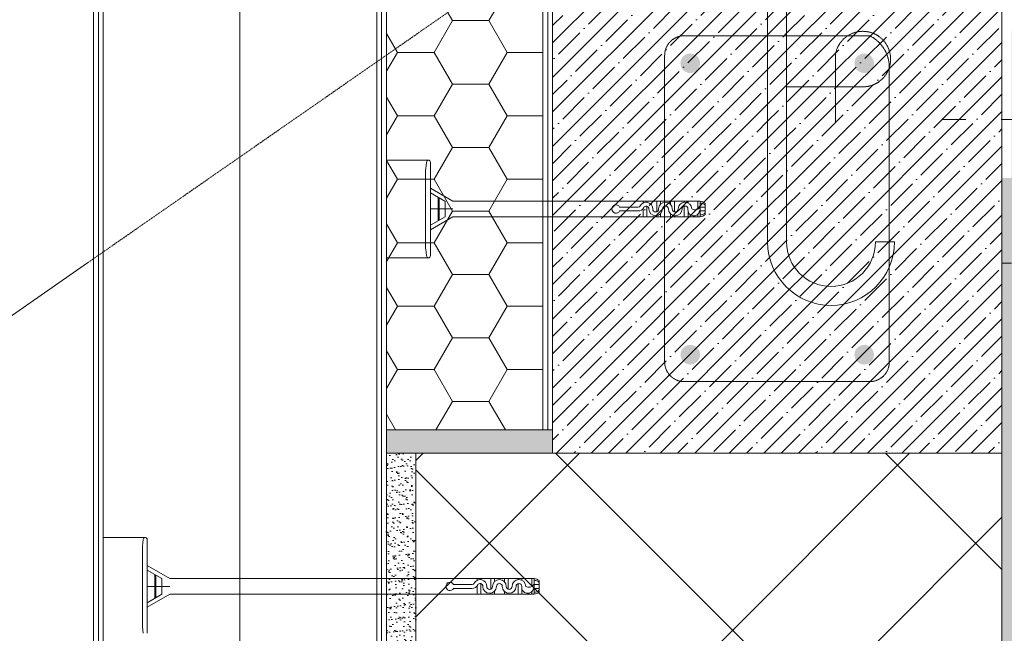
# Model space of a CAD drawing. Header units: millimetres. Extents: x -105824 to -100731, y 43743 to 47488.
# Tile 4 of 25: x -104566 to -104062, y 44349 to 44663. Entities that reach past the tile are written whole.
import ezdxf

# ---------------------------------------------------------------- set-up
doc = ezdxf.new("R2010")
doc.units = ezdxf.units.MM
doc.header["$MEASUREMENT"] = 0
for name, pattern in [('ASFALT', [30, 12, -18]), ('ČÁRKOVANÁ', [0.75, 0.5, -0.25]), ('ČÁRKOVANÁ2', [0.375, 0.25, -0.125])]:
    doc.linetypes.add(name, pattern=pattern)
doc.linetypes.add('FENCELINE1', pattern='A,0,[4,Detail č.2 DETAIL ŘÍMSY1.Shx,S=0.31246,R=0,X=0,Y=0],-39.37,0', length=39.37)
doc.linetypes.add('IZOLACE', pattern='A,0,[1,Detail č.2 DETAIL ŘÍMSY1.Shx,S=7.93651e-07,R=0,X=0,Y=0],-0.4001,0', length=0.4001)
doc.linetypes.add('LEPENÍ', pattern='A,0,[3,Detail č.2 DETAIL ŘÍMSY1.Shx,S=0.060476,R=0,X=0,Y=0],-7.62,0', length=7.62)
pattern_1 = [(45, (-217491.466, 148959.132), (-8.8388348, 8.8388348), []), (45, (-217482.627, 148959.132), (-8.8388348, 8.8388348), [15.625, -3.125, 0, -3.125])]

msp = doc.modelspace()

# ---------------------------------------------------------------- hatches: boundary and pattern name
at = {"linetype": 'Continuous', "lineweight": 20, "true_color": 0xff6600}
h = msp.add_hatch(dxfattribs=at)
h.set_pattern_fill('EPS_0001', color=30, style=0, pattern_type=2)
h.set_pattern_definition([(0, (-217491.466, 148959.132), (28.125, 16.2379762), [18.75, -37.5]), (120, (-217491.466, 148959.132), (-28.125, 16.2379764), [18.75, -37.5]), (60, (-217491.466, 148959.132), (6e-08, 32.4759526), [0, -37.5, 18.75, 0, 0, 0])])
h.paths.add_polyline_path([(-104378.26, 44821.59), (-104378.26, 44453.24), (-104298.26, 44453.24), (-104298.26, 44883.27)])
h = msp.add_hatch(dxfattribs=at)
h.set_pattern_fill('ANSI35_0001', color=30, style=0, pattern_type=2)
h.set_pattern_definition(pattern_1)
h.paths.add_polyline_path([(-104183.16, 44691.24), (-104293.26, 44691.24), (-104293.26, 44441.24), (-104063.26, 44441.24), (-104063.26, 44691.24), (-104173.46, 44691.24), (-104173.46, 44549.37, 1), (-104127.97, 44549.37), (-104118.27, 44549.37, -1), (-104183.16, 44549.37)])
h = msp.add_hatch(dxfattribs=at)
h.set_pattern_fill('ANSI35_0001', color=30, style=0, pattern_type=2)
h.set_pattern_definition(pattern_1)
h.paths.add_polyline_path([(-104127.97, 44549.37, -1), (-104173.46, 44549.37), (-104173.46, 44691.24), (-104183.16, 44691.24), (-104183.16, 44549.37, 1), (-104118.27, 44549.37)])
h = msp.add_hatch(dxfattribs=at)
h.set_pattern_fill('AR_SAND_0001', color=30, style=0, pattern_type=2)
h.set_pattern_definition([(37.5, (-217491.4655, 148317.362), (-0.1574834, 4.81705942), [0, -3.8, 0, -4.25, 0, -4.0625]), (7.5, (-217491.4655, 148317.362), (4.42444176, 7.05536516), [0, -2.05, 0, -3.425, 0, -1.3125]), (327.5, (-217494.5405, 148317.362), (7.78535465, 0.01414763), [0, -1.25, 0, -4.5, 0, -5.875]), (317.5, (-217494.5405, 148317.362), (7.5153165, 2.1941889), [0, -0.625, 0, -2.95, 0, -3.375])])
h.paths.add_polyline_path([(-104063.26, 44582.18), (-104063.26, 44275.96), (-104048.26, 44275.96), (-104048.26, 44657.18), (-104058.26, 44657.18), (-104058.26, 44582.18)])
at = {"linetype": 'Continuous', "lineweight": 13}
for points in [[(-104217.78, 44640.84, 1), (-104227.8, 44640.84, 1)], [(-104138.75, 44640.84, 1), (-104128.73, 44640.84, 1)], [(-104217.78, 44491.64, 1), (-104227.8, 44491.64, 1)], [(-104138.75, 44491.64, 1), (-104128.73, 44491.64, 1)]]:
    msp.add_hatch(color=154, dxfattribs=at).paths.add_polyline_path(points)
at = {"linetype": 'Continuous', "lineweight": 20, "true_color": 0xff6600}
msp.add_hatch(color=30, dxfattribs=at).paths.add_polyline_path([(-104378.26, 44441.24), (-104293.26, 44441.24), (-104293.26, 44453.24), (-104378.26, 44453.24)])
h = msp.add_hatch(dxfattribs=at)
h.set_pattern_fill('AR_SAND_0001', color=30, style=0, pattern_type=2)
h.set_pattern_definition([(37.5, (-217491.4655, 148351.4193), (-0.1574834, 4.81705942), [0, -3.8, 0, -4.25, 0, -4.0625]), (7.5, (-217491.4655, 148351.419), (4.42444176, 7.05536516), [0, -2.05, 0, -3.425, 0, -1.3125]), (327.5, (-217494.5405, 148351.4193), (7.78535465, 0.01414763), [0, -1.25, 0, -4.5, 0, -5.875]), (317.5, (-217494.5405, 148351.419), (7.5153165, 2.1941889), [0, -0.625, 0, -2.95, 0, -3.375])])
h.paths.add_polyline_path([(-104363.26, 44441.24), (-104378.26, 44441.24), (-104378.26, 44275.96), (-104363.26, 44275.96)])
h = msp.add_hatch(dxfattribs=at)
h.set_pattern_fill('ZDIVO2_0001', color=30, style=0, pattern_type=2)
h.set_pattern_definition([(45, (-217491.47, 148351.42), (-124.4508, 124.4508), []), (45, (-217411.47, 148351.42), (-124.4508, 124.4508), []), (135, (-217491.47, 148351.42), (124.4508, 124.4508), []), (135, (-217411.47, 148351.42), (124.4508, 124.4508), [])])
h.paths.add_polyline_path([(-104063.26, 44441.24), (-104363.26, 44441.24), (-104363.26, 44275.96), (-104063.26, 44275.96)])

# ---------------------------------------------------------------- linework, layer by layer
at = {"color": 48, "linetype": 'Continuous', "lineweight": 20, "true_color": 0x5a400a}
for p, q in [((-104298.26, 44453.24), (-104298.26, 44895.44)), ((-104383.26, 44836.38), (-104383.26, 44275.96)), ((-104378.26, 44821.59), (-104378.26, 44275.96)), ((-104523.26, 44739.11), (-104523.26, 44275.96)), ((-104528.26, 44730.96), (-104528.26, 44275.96)), ((-104293.26, 44441.24), (-104293.26, 44691.24)), ((-104063.26, 44691.24), (-104063.26, 44275.96)), ((-104786.4, 44361.44), (-104531.26, 44538.71)), ((-104058.26, 44538.48), (-104063.26, 44538.48)), ((-104378.26, 44453.24), (-104293.26, 44453.24)), ((-104063.26, 44441.24), (-104378.26, 44441.24)), ((-104363.26, 44441.24), (-104363.26, 44275.96))]:
    msp.add_line(p, q, dxfattribs=at)
at = {"color": 154, "linetype": 'LEPENÍ', "lineweight": 13}
for p, q in [((-104380.76, 44819.66), (-104380.76, 44275.96)), ((-104295.76, 44453.24), (-104295.76, 44691.24))]:
    msp.add_line(p, q, dxfattribs=at)
at = {"color": 48, "linetype": 'ČÁRKOVANÁ', "lineweight": 20, "true_color": 0x5a400a}
msp.add_line((-104531.26, 44538.71), (-104160.64, 44796.24), dxfattribs=at)
at = {"color": 7, "linetype": 'Continuous', "lineweight": 20}
for p, q in [((-104183.16, 44797.28), (-104183.16, 44549.37)), ((-104173.46, 44794.88), (-104173.46, 44549.37)), ((-104357.76, 44590.24), (-104358.19, 44586.86)), ((-104355.76, 44590.24), (-104355.76, 44542.24)), ((-104358.26, 44585.62), (-104358.26, 44546.86)), ((-104344.26, 44570.24), (-104355.76, 44576.88)), ((-104348.33, 44570.28), (-104355.76, 44574.57)), ((-104351.89, 44560.15), (-104351.89, 44572.33)), ((-104351.39, 44560.44), (-104351.39, 44572.04)), ((-104348.26, 44570.24), (-104348.26, 44562.24)), ((-104344.26, 44570.24), (-104217.69, 44570.24)), ((-104249.4, 44567.24), (-104258.93, 44567.24)), ((-104246.93, 44569.32), (-104246.93, 44570.24)), ((-104244.93, 44569.68), (-104244.93, 44570.24)), ((-104244.93, 44562.24), (-104244.93, 44567.64)), ((-104239.93, 44564.84), (-104239.93, 44570.24)), ((-104237.93, 44568.74), (-104237.93, 44570.24)), ((-104232.93, 44568.64), (-104232.93, 44570.24)), ((-104230.93, 44564.81), (-104230.93, 44570.24)), ((-104225.93, 44569.71), (-104225.93, 44570.24)), ((-104225.93, 44562.24), (-104225.93, 44567.67)), ((-104223.93, 44569.38), (-104223.93, 44570.24)), ((-104218.93, 44566.16), (-104218.93, 44570.24)), ((-104215.19, 44567.24), (-104217.79, 44567.24)), ((-104217.69, 44562.24), (-104217.69, 44570.24)), ((-104217.69, 44564.56), (-104217.69, 44568)), ((-104215.19, 44563.24), (-104215.19, 44569.24)), ((-104344.26, 44566.24), (-104355.76, 44566.24)), ((-104348.2, 44562.28), (-104355.76, 44557.91)), ((-104344.26, 44562.24), (-104355.76, 44555.6)), ((-104344.26, 44562.24), (-104217.69, 44562.24)), ((-104249.55, 44565.24), (-104258.93, 44565.24)), ((-104246.93, 44562.24), (-104246.93, 44566.4)), ((-104239.97, 44562.39), (-104239.97, 44562.39)), ((-104239.97, 44562.39), (-104239.97, 44562.39)), ((-104239.97, 44562.39), (-104239.97, 44562.39)), ((-104239.97, 44562.39), (-104239.97, 44562.39)), ((-104239.97, 44562.39), (-104239.97, 44562.39)), ((-104239.97, 44562.38), (-104239.93, 44562.38)), ((-104239.97, 44562.34), (-104239.93, 44562.34)), ((-104239.93, 44562.32), (-104239.97, 44562.32)), ((-104239.97, 44562.29), (-104239.97, 44562.28)), ((-104239.93, 44562.28), (-104239.97, 44562.29)), ((-104239.97, 44562.28), (-104239.93, 44562.28)), ((-104239.93, 44562.27), (-104239.97, 44562.27)), ((-104239.97, 44562.27), (-104239.93, 44562.26)), ((-104239.97, 44562.25), (-104239.97, 44562.24)), ((-104239.96, 44562.25), (-104239.97, 44562.25)), ((-104239.97, 44562.24), (-104239.93, 44562.24)), ((-104239.96, 44562.37), (-104239.96, 44562.37)), ((-104239.93, 44562.38), (-104239.95, 44562.37)), ((-104239.95, 44562.37), (-104239.93, 44562.37)), ((-104239.95, 44562.37), (-104239.95, 44562.36)), ((-104239.95, 44562.36), (-104239.93, 44562.36)), ((-104239.95, 44562.36), (-104239.95, 44562.34)), ((-104239.95, 44562.33), (-104239.95, 44562.32)), ((-104239.94, 44562.33), (-104239.95, 44562.33)), ((-104239.95, 44562.32), (-104239.95, 44562.31)), ((-104239.95, 44562.31), (-104239.93, 44562.31)), ((-104239.94, 44562.33), (-104239.94, 44562.32)), ((-104239.94, 44562.32), (-104239.93, 44562.32)), ((-104239.93, 44562.26), (-104239.94, 44562.25)), ((-104239.93, 44562.24), (-104239.93, 44562.78)), ((-104239.93, 44562.37), (-104239.93, 44562.36)), ((-104239.93, 44562.33), (-104239.93, 44562.32)), ((-104239.93, 44562.31), (-104239.93, 44562.32)), ((-104239.93, 44562.28), (-104239.93, 44562.29)), ((-104239.93, 44562.24), (-104239.93, 44562.25)), ((-104237.93, 44562.24), (-104237.93, 44563.84)), ((-104232.93, 44562.24), (-104232.93, 44563.74)), ((-104230.93, 44562.24), (-104230.93, 44562.77)), ((-104223.93, 44562.24), (-104223.93, 44565.01)), ((-104218.93, 44562.24), (-104218.93, 44563.49)), ((-104215.19, 44565.24), (-104217.97, 44565.24)), ((-104127.97, 44549.37), (-104118.27, 44549.37)), ((-104357.76, 44542.24), (-104358.19, 44545.62)), ((-104502.76, 44397.07), (-104503.19, 44393.69)), ((-104500.76, 44397.07), (-104500.76, 44349.07)), ((-104503.26, 44392.45), (-104503.26, 44353.69)), ((-104489.26, 44377.07), (-104500.76, 44383.71)), ((-104493.33, 44377.11), (-104500.76, 44381.4)), ((-104496.89, 44366.98), (-104496.89, 44379.16)), ((-104496.39, 44367.27), (-104496.39, 44378.88)), ((-104493.26, 44377.07), (-104493.26, 44369.07)), ((-104489.26, 44377.07), (-104302.69, 44377.07)), ((-104331.93, 44376.15), (-104331.93, 44377.07)), ((-104329.93, 44376.51), (-104329.93, 44377.07)), ((-104324.93, 44371.68), (-104324.93, 44377.07)), ((-104322.93, 44375.57), (-104322.93, 44377.07)), ((-104317.93, 44375.47), (-104317.93, 44377.07)), ((-104315.93, 44371.64), (-104315.93, 44377.07)), ((-104310.93, 44376.54), (-104310.93, 44377.07)), ((-104308.93, 44376.21), (-104308.93, 44377.07)), ((-104303.93, 44373), (-104303.93, 44377.07)), ((-104302.69, 44369.07), (-104302.69, 44377.07)), ((-104300.19, 44370.07), (-104300.19, 44376.07)), ((-104489.26, 44373.07), (-104500.76, 44373.07)), ((-104334.4, 44374.07), (-104343.93, 44374.07)), ((-104334.55, 44372.07), (-104343.93, 44372.07)), ((-104331.93, 44369.07), (-104331.93, 44373.23)), ((-104329.93, 44369.07), (-104329.93, 44374.47)), ((-104322.93, 44369.07), (-104322.93, 44370.67)), ((-104317.93, 44369.07), (-104317.93, 44370.57)), ((-104310.93, 44369.07), (-104310.93, 44374.5)), ((-104308.93, 44369.07), (-104308.93, 44371.84)), ((-104303.93, 44369.07), (-104303.93, 44370.32)), ((-104300.19, 44372.07), (-104302.97, 44372.07)), ((-104300.19, 44374.07), (-104302.79, 44374.07)), ((-104302.69, 44371.39), (-104302.69, 44374.84)), ((-104493.2, 44369.11), (-104500.76, 44364.74)), ((-104489.26, 44369.07), (-104500.76, 44362.43)), ((-104489.26, 44369.07), (-104302.69, 44369.07)), ((-104324.97, 44369.23), (-104324.97, 44369.22)), ((-104324.97, 44369.22), (-104324.97, 44369.23)), ((-104324.97, 44369.23), (-104324.97, 44369.23)), ((-104324.97, 44369.23), (-104324.97, 44369.23)), ((-104324.97, 44369.23), (-104324.97, 44369.22)), ((-104324.97, 44369.21), (-104324.93, 44369.21)), ((-104324.97, 44369.18), (-104324.93, 44369.18)), ((-104324.93, 44369.15), (-104324.97, 44369.15)), ((-104324.97, 44369.12), (-104324.97, 44369.11)), ((-104324.93, 44369.11), (-104324.97, 44369.12)), ((-104324.97, 44369.11), (-104324.93, 44369.11)), ((-104324.97, 44369.1), (-104324.97, 44369.09)), ((-104324.93, 44369.1), (-104324.97, 44369.1)), ((-104324.97, 44369.09), (-104324.93, 44369.09)), ((-104324.97, 44369.09), (-104324.97, 44369.08)), ((-104324.96, 44369.09), (-104324.97, 44369.09)), ((-104324.97, 44369.08), (-104324.93, 44369.08)), ((-104324.96, 44369.21), (-104324.96, 44369.21)), ((-104324.93, 44369.21), (-104324.95, 44369.21)), ((-104324.95, 44369.2), (-104324.93, 44369.2)), ((-104324.95, 44369.2), (-104324.95, 44369.19)), ((-104324.95, 44369.19), (-104324.93, 44369.19)), ((-104324.95, 44369.19), (-104324.95, 44369.17)), ((-104324.95, 44369.17), (-104324.95, 44369.16)), ((-104324.94, 44369.17), (-104324.95, 44369.17)), ((-104324.95, 44369.16), (-104324.93, 44369.16)), ((-104324.95, 44369.15), (-104324.95, 44369.14)), ((-104324.95, 44369.14), (-104324.93, 44369.14)), ((-104324.95, 44369.1), (-104324.95, 44369.09)), ((-104324.94, 44369.17), (-104324.94, 44369.16)), ((-104324.93, 44369.09), (-104324.94, 44369.09)), ((-104324.93, 44369.07), (-104324.93, 44369.62)), ((-104324.93, 44369.2), (-104324.93, 44369.19)), ((-104324.93, 44369.17), (-104324.93, 44369.16)), ((-104324.93, 44369.14), (-104324.93, 44369.15)), ((-104324.93, 44369.11), (-104324.93, 44369.12)), ((-104324.93, 44369.08), (-104324.93, 44369.09)), ((-104315.93, 44369.07), (-104315.93, 44369.6)), ((-104502.76, 44349.07), (-104503.19, 44352.45))]:
    msp.add_line(p, q, dxfattribs=at)
at = {"color": 30, "linetype": 'IZOLACE', "lineweight": 20, "true_color": 0xff6600}
msp.add_line((-104453.25, 44275.96), (-104453.42, 44736.67), dxfattribs=at)
at = {"color": 8, "linetype": 'FENCELINE1', "lineweight": 20}
msp.add_line((-104525.76, 44730.96), (-104525.76, 44275.96), dxfattribs=at)
at = {"color": 7, "linetype": 'ASFALT', "lineweight": 20}
msp.add_line((-104051.65, 44612.08), (-104106.65, 44612.08), dxfattribs=at)
at = {"color": 30, "linetype": 'Continuous', "lineweight": 20, "true_color": 0xff6600}
for p, q in [((-104356.76, 44591.24), (-104378.26, 44591.24)), ((-104356.76, 44541.24), (-104378.26, 44541.24)), ((-104501.76, 44398.07), (-104523.26, 44398.07))]:
    msp.add_line(p, q, dxfattribs=at)
at = {"color": 154, "linetype": 'ČÁRKOVANÁ2', "lineweight": 13}
msp.add_lwpolyline([(-104173.67, 44628.74), (-104134.45, 44628.74, 2.155657), (-104148.47, 44645.32), (-104148.47, 44610.4)], format="xyb", dxfattribs=at)
msp.add_lwpolyline([(-104235.88, 44644.9), (-104235.88, 44487.9, 0.414214), (-104225.88, 44477.9), (-104130.88, 44477.9, 0.414215), (-104120.88, 44487.9), (-104120.88, 44638.7, 0.283751), (-104130.88, 44654.9), (-104225.88, 44654.9, 0.414214)], format="xyb", close=True, dxfattribs=at)
at = {"color": 7, "linetype": 'Continuous', "lineweight": 20}
for centre, radius, start, end in [((-104348.26, 44585.62), 10, 172.875, 180), ((-104356.76, 44590.24), 1, 0, 180), ((-104260.8, 44566.24), 2.12, 28.0831, 331.9169), ((-104249.32, 44568.27), 3.03, 265.5325, 334.8528), ((-104249.32, 44568.27), 1.03, 265.5325, 334.8528), ((-104245.35, 44566.33), 3.38, 357.8734, 153.641), ((-104245.36, 44566.33), 1.38, 357.893, 151.8507), ((-104235.48, 44566.24), 3.5, 0, 180), ((-104235.48, 44566.24), 1.5, 0, 180), ((-104225.48, 44566.24), 3.5, 0, 180), ((-104225.48, 44566.24), 1.5, 0, 180), ((-104220.39, 44568.83), 3.04, 238.4905, 328.4012), ((-104218.11, 44565.57), 4.68, 51.4911, 84.9051), ((-104217.34, 44566.5), 2.76, 39.0445, 97.3526), ((-104240.48, 44566.24), 3.5, 180, 0), ((-104240.48, 44566.24), 1.5, 180, 0), ((-104230.48, 44566.24), 3.5, 180, 0), ((-104230.48, 44566.24), 1.5, 180, 0), ((-104220.97, 44565.74), 3.04, 170.5896, 350.4981), ((-104217.34, 44565.98), 2.76, 262.6472, 320.9555), ((-104218.11, 44566.9), 4.68, 275.0948, 308.5089), ((-104348.26, 44546.86), 10, 180, 187.125), ((-104150.72, 44549.37), 32.44, 180, 0), ((-104150.72, 44549.37), 22.74, 180, 0), ((-104356.76, 44542.24), 1, 180, 0), ((-104501.76, 44397.07), 1, 0, 180), ((-104493.26, 44392.45), 10, 172.875, 180), ((-104345.8, 44373.07), 2.12, 28.0831, 331.9169), ((-104330.35, 44373.16), 3.38, 357.8734, 153.641), ((-104320.48, 44373.07), 3.5, 0, 180), ((-104310.48, 44373.07), 3.5, 0, 180), ((-104303.11, 44372.41), 4.68, 51.4911, 84.9051), ((-104302.34, 44373.33), 2.76, 39.0445, 97.3526), ((-104334.32, 44375.1), 3.03, 265.5325, 334.8528), ((-104334.32, 44375.1), 1.03, 265.5325, 334.8528), ((-104330.36, 44373.16), 1.38, 357.893, 151.8507), ((-104325.48, 44373.07), 3.5, 180, 0), ((-104325.48, 44373.07), 1.5, 180, 0), ((-104320.48, 44373.07), 1.5, 0, 180), ((-104315.48, 44373.07), 3.5, 180, 0), ((-104315.48, 44373.07), 1.5, 180, 0), ((-104310.48, 44373.07), 1.5, 0, 180), ((-104305.97, 44372.57), 3.04, 170.5896, 350.4981), ((-104305.39, 44375.67), 3.04, 238.4905, 328.4012), ((-104302.34, 44372.81), 2.76, 262.6472, 320.9555), ((-104303.11, 44373.74), 4.68, 275.0948, 308.5089), ((-104493.26, 44353.69), 10, 180, 187.125)]:
    msp.add_arc(centre, radius, start, end, dxfattribs=at)

doc.saveas('drawing.dxf')
